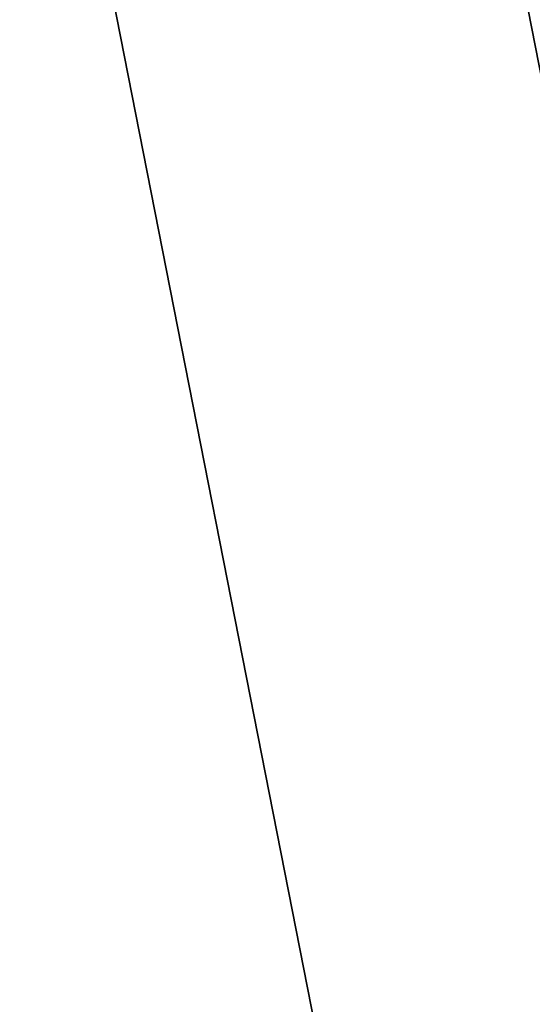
# Model space of a CAD drawing. Extents: x 0.3 to 17.2, y 0.3 to 17.2.
# Tile 239 of 256: x 1.693 to 1.7427, y 7.5211 to 7.6166. Entities that reach past the tile are written whole.
import ezdxf

# ---------------------------------------------------------------- set-up
doc = ezdxf.new("R2010")
doc.units = 0
doc.header["$MEASUREMENT"] = 0
doc.layers.get('0').update_dxf_attribs({"linetype": 'CONTINUOUS'})

# ---------------------------------------------------------------- blocks, each defined once
blk = doc.blocks.new('LUXORE_PLAFON_STL_1')
at = {"color": 0}
for p, q in [((1.875416, 6.940037, 0), (1.7072, 7.796185, 0)), ((1.875416, 6.940037, -1.377953), (1.7072, 7.796185, -1.377953)), ((1.875416, 6.940037, 0), (1.7072, 7.796185, 0)), ((1.875416, 6.940037, -1.377953), (1.7072, 7.796185, -1.377953)), ((1.837325, 6.930082, -1.377953), (1.668174, 7.790986, -1.377953)), ((1.668174, 7.790986, 0), (1.837325, 6.930082, 0)), ((1.668174, 7.790986, 0), (1.837325, 6.930082, 0)), ((1.837325, 6.930082, -1.377953), (1.668174, 7.790986, -1.377953))]:
    blk.add_line(p, q, dxfattribs=at)
mesh = blk.add_polyface(dxfattribs=at)
corners = [(1.7072, 7.796185, -1.377953), (1.875416, 6.940037, 0), (1.875416, 6.940037, -1.377953), (1.7072, 7.796185, 0)]
mesh.append_faces([[corners[k] for k in face] for face in [(0, 1, 2), (1, 0, 3)]], dxfattribs={"vtx0": -1, "color": 0})

msp = doc.modelspace()

# ---------------------------------------------------------------- block references
at = {"color": 0}
msp.add_blockref('LUXORE_PLAFON_STL_1', (0, 0), dxfattribs=at)

doc.saveas('drawing.dxf')
